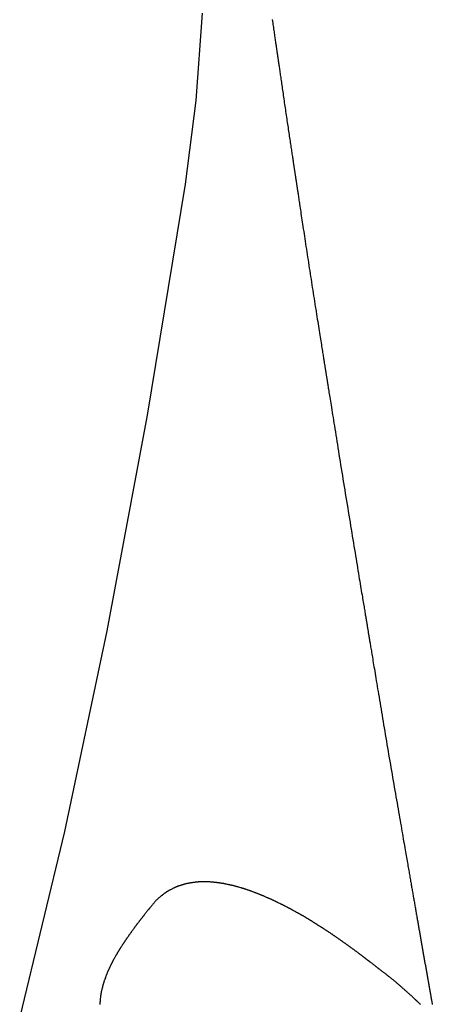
# Model space of a CAD drawing. Header units: millimetres. Extents: x -4577 to 1032787, y -66234 to 201209.
# Tile 132 of 256: x 4371.4 to 4372.79, y -8946.66 to -8943.35. Entities that reach past the tile are written whole.
import ezdxf

# ---------------------------------------------------------------- set-up
doc = ezdxf.new("R2010")
doc.units = ezdxf.units.MM
doc.linetypes.add('510_5_2OG_ELT_1004$0$11-07-22_DS_2OG$0$AUSGEZOGEN', pattern=[0])
doc.layers.add('510_5_2OG_ELT_1004$0$11-07-22_DS_2OG$0$EBENE_1', color=8, linetype='510_5_2OG_ELT_1004$0$11-07-22_DS_2OG$0$AUSGEZOGEN')

# ---------------------------------------------------------------- blocks, each defined once
blk = doc.blocks.new('510_5_2OG_ELT_1004')
at = {"layer": '510_5_2OG_ELT_1004$0$11-07-22_DS_2OG$0$EBENE_1'}
for p, q in [((4372.0114, -8943.277), (4371.9903, -8943.5702)), ((4371.9903, -8943.5702), (4371.9542, -8943.8515)), ((4371.9542, -8943.8515), (4371.8263, -8944.6282)), ((4371.8263, -8944.6282), (4371.6911, -8945.3532)), ((4371.6911, -8945.3532), (4371.5485, -8946.027)), ((4371.5485, -8946.027), (4371.3981, -8946.6501))]:
    blk.add_line(p, q, dxfattribs=at)
for points in [[(4372.2472, -8943.2984), (4372.248, -8943.3039), (4372.2488, -8943.3092), (4372.2495, -8943.3145), (4372.2503, -8943.3197), (4372.251, -8943.3248), (4372.2517, -8943.3298), (4372.2524, -8943.3346), (4372.2531, -8943.3394), (4372.2538, -8943.3441), (4372.2545, -8943.3486), (4372.2551, -8943.353), (4372.2557, -8943.3572), (4372.2563, -8943.3613), (4372.2569, -8943.3652), (4372.2574, -8943.369), (4372.2579, -8943.3727), (4372.2584, -8943.3761), (4372.2589, -8943.3794), (4372.2593, -8943.3825), (4372.2598, -8943.3854), (4372.2602, -8943.3881), (4372.2605, -8943.3906), (4372.2609, -8943.393), (4372.2612, -8943.3951), (4372.2615, -8943.3972), (4372.2618, -8943.3991), (4372.262, -8943.4008), (4372.2622, -8943.4024), (4372.2624, -8943.4039), (4372.2626, -8943.4052), (4372.2628, -8943.4064), (4372.263, -8943.4075), (4372.2632, -8943.4094), (4372.2635, -8943.4109), (4372.2638, -8943.4129), (4372.264, -8943.4147), (4372.2642, -8943.416), (4372.2644, -8943.4176), (4372.2646, -8943.4188), (4372.265, -8943.4213), (4372.2651, -8943.4223), (4372.2653, -8943.4235), (4372.2655, -8943.4247), (4372.2657, -8943.4261), (4372.2659, -8943.4276), (4372.2661, -8943.4293), (4372.2664, -8943.4311), (4372.2667, -8943.4331), (4372.267, -8943.4352), (4372.2673, -8943.4375), (4372.2677, -8943.4399), (4372.268, -8943.4425), (4372.2684, -8943.4454), (4372.2689, -8943.4484), (4372.2694, -8943.4516), (4372.2698, -8943.455), (4372.2704, -8943.4586), (4372.2709, -8943.4624), (4372.2715, -8943.4663), (4372.2721, -8943.4704), (4372.2727, -8943.4747), (4372.2733, -8943.4791), (4372.274, -8943.4837), (4372.2747, -8943.4884), (4372.2754, -8943.4932), (4372.2761, -8943.4982), (4372.2768, -8943.5033), (4372.2776, -8943.5085), (4372.2784, -8943.5138), (4372.2792, -8943.5192), (4372.28, -8943.5247), (4372.2808, -8943.5302), (4372.2816, -8943.5359), (4372.2824, -8943.5416), (4372.2833, -8943.5474), (4372.2841, -8943.5533), (4372.285, -8943.5592), (4372.2859, -8943.5652), (4372.2868, -8943.5712), (4372.2876, -8943.5772), (4372.2885, -8943.5833), (4372.2894, -8943.5893), (4372.2903, -8943.5954), (4372.2912, -8943.6015), (4372.2921, -8943.6076), (4372.293, -8943.6137), (4372.2939, -8943.6198), (4372.2948, -8943.6259), (4372.2957, -8943.6319), (4372.2966, -8943.638), (4372.2975, -8943.6439), (4372.2984, -8943.6499), (4372.2993, -8943.6558), (4372.3002, -8943.6617), (4372.301, -8943.6675), (4372.3019, -8943.6733), (4372.3028, -8943.679), (4372.3036, -8943.6846), (4372.3044, -8943.6902), (4372.3053, -8943.6957), (4372.3061, -8943.7011), (4372.3069, -8943.7065), (4372.3077, -8943.7117), (4372.3085, -8943.7169), (4372.3092, -8943.7219), (4372.31, -8943.7269), (4372.3107, -8943.7317), (4372.3114, -8943.7364), (4372.3121, -8943.741), (4372.3128, -8943.7455), (4372.3134, -8943.7499), (4372.3141, -8943.7541), (4372.3147, -8943.7582), (4372.3153, -8943.7621), (4372.3158, -8943.7659), (4372.3164, -8943.7695), (4372.3169, -8943.773), (4372.3174, -8943.7764), (4372.3179, -8943.7796), (4372.3184, -8943.7827), (4372.3188, -8943.7857), (4372.3193, -8943.7886), (4372.3197, -8943.7914), (4372.3201, -8943.7941), (4372.3205, -8943.7966), (4372.3208, -8943.7991), (4372.3212, -8943.8015), (4372.3216, -8943.8038), (4372.3219, -8943.806), (4372.3222, -8943.8081), (4372.3225, -8943.8102), (4372.3228, -8943.8122), (4372.3231, -8943.8142), (4372.3234, -8943.8161), (4372.3237, -8943.8179), (4372.324, -8943.8197), (4372.3242, -8943.8215), (4372.3245, -8943.8232), (4372.3247, -8943.8249), (4372.325, -8943.8266), (4372.3252, -8943.8282), (4372.3255, -8943.8299), (4372.3257, -8943.8315), (4372.326, -8943.8331), (4372.3262, -8943.8347), (4372.3265, -8943.8364), (4372.3267, -8943.838), (4372.327, -8943.8397), (4372.3272, -8943.8414), (4372.3275, -8943.8432), (4372.3278, -8943.845), (4372.3281, -8943.8468), (4372.3283, -8943.8488), (4372.3286, -8943.8508), (4372.329, -8943.8529), (4372.3293, -8943.8551), (4372.3296, -8943.8573), (4372.33, -8943.8598), (4372.3304, -8943.8623), (4372.3308, -8943.8649), (4372.3312, -8943.8677), (4372.3316, -8943.8707), (4372.3321, -8943.8737), (4372.3326, -8943.877), (4372.3331, -8943.8804), (4372.3337, -8943.884), (4372.3342, -8943.8878), (4372.3348, -8943.8918), (4372.3355, -8943.896), (4372.3361, -8943.9004), (4372.3368, -8943.905), (4372.3376, -8943.9099), (4372.3383, -8943.915), (4372.3391, -8943.9204), (4372.34, -8943.926), (4372.3409, -8943.9318), (4372.3418, -8943.9379), (4372.3428, -8943.9443), (4372.3437, -8943.9508), (4372.3448, -8943.9576), (4372.3458, -8943.9646), (4372.3469, -8943.9717), (4372.348, -8943.9791), (4372.3492, -8943.9866), (4372.3503, -8943.9943), (4372.3515, -8944.0022), (4372.3527, -8944.0102), (4372.354, -8944.0184), (4372.3552, -8944.0267), (4372.3565, -8944.0351), (4372.3578, -8944.0437), (4372.3592, -8944.0524), (4372.3605, -8944.0611), (4372.3618, -8944.07), (4372.3632, -8944.0789), (4372.3646, -8944.088), (4372.366, -8944.0971), (4372.3674, -8944.1062), (4372.3688, -8944.1154), (4372.3702, -8944.1247), (4372.3717, -8944.134), (4372.3731, -8944.1433), (4372.3746, -8944.1526), (4372.376, -8944.1619), (4372.3775, -8944.1713), (4372.3789, -8944.1806), (4372.3804, -8944.1899), (4372.3818, -8944.1992), (4372.3833, -8944.2084), (4372.3847, -8944.2176), (4372.3861, -8944.2268), (4372.3876, -8944.2358), (4372.389, -8944.2449), (4372.3904, -8944.2538), (4372.3918, -8944.2626), (4372.3932, -8944.2714), (4372.3945, -8944.28), (4372.3959, -8944.2886), (4372.3972, -8944.297), (4372.3985, -8944.3052), (4372.3998, -8944.3134), (4372.4011, -8944.3213), (4372.4023, -8944.3292), (4372.4036, -8944.3368), (4372.4048, -8944.3443), (4372.4059, -8944.3516), (4372.4071, -8944.3587), (4372.4082, -8944.3656), (4372.4092, -8944.3723), (4372.4103, -8944.3788), (4372.4113, -8944.385), (4372.4122, -8944.391), (4372.4131, -8944.3968), (4372.414, -8944.4023), (4372.4149, -8944.4075), (4372.4157, -8944.4125), (4372.4164, -8944.4173), (4372.4171, -8944.4218), (4372.4178, -8944.426), (4372.4185, -8944.4301), (4372.4191, -8944.4339), (4372.4197, -8944.4376), (4372.4202, -8944.441), (4372.4207, -8944.4443), (4372.4212, -8944.4474), (4372.4217, -8944.4503), (4372.4221, -8944.4531), (4372.4226, -8944.4557), (4372.423, -8944.4582), (4372.4233, -8944.4605), (4372.4237, -8944.4627), (4372.424, -8944.4648), (4372.4243, -8944.4668), (4372.4246, -8944.4687), (4372.4249, -8944.4705), (4372.4252, -8944.4723), (4372.4255, -8944.4739), (4372.4257, -8944.4755), (4372.426, -8944.4771), (4372.4262, -8944.4786), (4372.4265, -8944.4801), (4372.4267, -8944.4815), (4372.4269, -8944.483), (4372.4271, -8944.4844), (4372.4274, -8944.4858), (4372.4276, -8944.4872), (4372.4278, -8944.4887), (4372.4281, -8944.4902), (4372.4283, -8944.4917), (4372.4286, -8944.4933), (4372.4288, -8944.495), (4372.4291, -8944.4967), (4372.4294, -8944.4986), (4372.4297, -8944.5005), (4372.4301, -8944.5026), (4372.4304, -8944.5048), (4372.4308, -8944.5072), (4372.4312, -8944.5097), (4372.4316, -8944.5124), (4372.4321, -8944.5152), (4372.4326, -8944.5183), (4372.4331, -8944.5215), (4372.4336, -8944.525), (4372.4342, -8944.5287), (4372.4349, -8944.5326), (4372.4355, -8944.5368), (4372.4362, -8944.5412), (4372.437, -8944.5459), (4372.4378, -8944.5509), (4372.4386, -8944.5562), (4372.4395, -8944.5618), (4372.4405, -8944.5678), (4372.4415, -8944.574), (4372.4425, -8944.5807), (4372.4437, -8944.5876), (4372.4448, -8944.5949), (4372.446, -8944.6026), (4372.4473, -8944.6106), (4372.4486, -8944.6188), (4372.45, -8944.6274), (4372.4514, -8944.6363), (4372.4529, -8944.6454), (4372.4544, -8944.6548), (4372.456, -8944.6645), (4372.4575, -8944.6744), (4372.4592, -8944.6845), (4372.4608, -8944.6948), (4372.4625, -8944.7054), (4372.4642, -8944.7161), (4372.466, -8944.727), (4372.4678, -8944.7381), (4372.4696, -8944.7493), (4372.4714, -8944.7607), (4372.4733, -8944.7722), (4372.4751, -8944.7838), (4372.477, -8944.7955), (4372.479, -8944.8074), (4372.4809, -8944.8193), (4372.4828, -8944.8313), (4372.4848, -8944.8433), (4372.4867, -8944.8554), (4372.4887, -8944.8675), (4372.4907, -8944.8796), (4372.4927, -8944.8918), (4372.4947, -8944.904), (4372.4966, -8944.9161), (4372.4986, -8944.9282), (4372.5006, -8944.9403), (4372.5026, -8944.9524), (4372.5045, -8944.9644), (4372.5065, -8944.9763), (4372.5085, -8944.9882), (4372.5104, -8945), (4372.5123, -8945.0117), (4372.5142, -8945.0232), (4372.5161, -8945.0347), (4372.518, -8945.0461), (4372.5199, -8945.0573), (4372.5217, -8945.0684), (4372.5235, -8945.0793), (4372.5253, -8945.0901), (4372.527, -8945.1006), (4372.5287, -8945.1111), (4372.5304, -8945.1213), (4372.5321, -8945.1313), (4372.5337, -8945.141), (4372.5353, -8945.1506), (4372.5369, -8945.1599), (4372.5384, -8945.169), (4372.5398, -8945.1778), (4372.5413, -8945.1864), (4372.5426, -8945.1947), (4372.544, -8945.2027), (4372.5452, -8945.2104), (4372.5465, -8945.2178), (4372.5476, -8945.2249), (4372.5488, -8945.2317), (4372.5499, -8945.2382), (4372.5509, -8945.2445), (4372.5519, -8945.2505), (4372.5529, -8945.2563), (4372.5538, -8945.2618), (4372.5547, -8945.2671), (4372.5555, -8945.2722), (4372.5563, -8945.2771), (4372.5571, -8945.2818), (4372.5579, -8945.2863), (4372.5586, -8945.2906), (4372.5593, -8945.2948), (4372.5599, -8945.2988), (4372.5606, -8945.3027), (4372.5612, -8945.3064), (4372.5618, -8945.31), (4372.5624, -8945.3135), (4372.563, -8945.3169), (4372.5635, -8945.3203), (4372.564, -8945.3235), (4372.5646, -8945.3266), (4372.5651, -8945.3297), (4372.5656, -8945.3328), (4372.5661, -8945.3358), (4372.5666, -8945.3388), (4372.5671, -8945.3417), (4372.5676, -8945.3447), (4372.568, -8945.3476), (4372.5685, -8945.3506), (4372.569, -8945.3535), (4372.5695, -8945.3565), (4372.57, -8945.3596), (4372.5705, -8945.3626), (4372.5711, -8945.3658), (4372.5716, -8945.369), (4372.5721, -8945.3722), (4372.5727, -8945.3756), (4372.5733, -8945.379), (4372.5739, -8945.3826), (4372.5745, -8945.3862), (4372.5751, -8945.39), (4372.5757, -8945.3939), (4372.5764, -8945.398), (4372.5771, -8945.4022), (4372.5778, -8945.4065), (4372.5786, -8945.411), (4372.5794, -8945.4157), (4372.5802, -8945.4206), (4372.581, -8945.4256), (4372.5819, -8945.4309), (4372.5828, -8945.4363), (4372.5837, -8945.442), (4372.5847, -8945.4479), (4372.5857, -8945.4541), (4372.5868, -8945.4605), (4372.5879, -8945.4672), (4372.5891, -8945.4741), (4372.5903, -8945.4813), (4372.5915, -8945.4888), (4372.5928, -8945.4965), (4372.5941, -8945.5044), (4372.5955, -8945.5126), (4372.5969, -8945.5211), (4372.5983, -8945.5297), (4372.5998, -8945.5386), (4372.6013, -8945.5477), (4372.6029, -8945.5569), (4372.6044, -8945.5664), (4372.606, -8945.576), (4372.6077, -8945.5857), (4372.6093, -8945.5957), (4372.611, -8945.6058), (4372.6127, -8945.616), (4372.6145, -8945.6263), (4372.6162, -8945.6368), (4372.618, -8945.6474), (4372.6198, -8945.658), (4372.6216, -8945.6688), (4372.6234, -8945.6796), (4372.6253, -8945.6906), (4372.6271, -8945.7016), (4372.629, -8945.7126), (4372.6309, -8945.7237), (4372.6327, -8945.7348), (4372.6346, -8945.7459), (4372.6365, -8945.7571), (4372.6384, -8945.7683), (4372.6403, -8945.7795), (4372.6422, -8945.7906), (4372.6441, -8945.8018), (4372.646, -8945.8129), (4372.6479, -8945.824), (4372.6498, -8945.835), (4372.6517, -8945.846), (4372.6536, -8945.857), (4372.6555, -8945.8679), (4372.6573, -8945.8787), (4372.6592, -8945.8894), (4372.661, -8945.9), (4372.6629, -8945.9106), (4372.6647, -8945.921), (4372.6665, -8945.9314), (4372.6682, -8945.9416), (4372.67, -8945.9516), (4372.6717, -8945.9616), (4372.6734, -8945.9714), (4372.6751, -8945.981), (4372.6767, -8945.9905), (4372.6783, -8945.9998), (4372.6799, -8946.009), (4372.6815, -8946.0179), (4372.683, -8946.0267), (4372.6845, -8946.0353), (4372.686, -8946.0436), (4372.6874, -8946.0518), (4372.6888, -8946.0597), (4372.6901, -8946.0674), (4372.6914, -8946.0748), (4372.6927, -8946.082), (4372.6939, -8946.089), (4372.6951, -8946.0958), (4372.6962, -8946.1024), (4372.6973, -8946.1087), (4372.6984, -8946.1149), (4372.6994, -8946.1209), (4372.7005, -8946.1267), (4372.7014, -8946.1324), (4372.7024, -8946.1379), (4372.7033, -8946.1432), (4372.7042, -8946.1484), (4372.7051, -8946.1534), (4372.706, -8946.1584), (4372.7068, -8946.1632), (4372.7076, -8946.1679), (4372.7084, -8946.1725), (4372.7092, -8946.177), (4372.71, -8946.1814), (4372.7107, -8946.1857), (4372.7115, -8946.19), (4372.7122, -8946.1942), (4372.7129, -8946.1983), (4372.7136, -8946.2024), (4372.7143, -8946.2064), (4372.7151, -8946.2104), (4372.7157, -8946.2144), (4372.7164, -8946.2184), (4372.7171, -8946.2224), (4372.7178, -8946.2264), (4372.7185, -8946.2303), (4372.7192, -8946.2343), (4372.7199, -8946.2382), (4372.7206, -8946.2422), (4372.7213, -8946.2462), (4372.722, -8946.2501), (4372.7227, -8946.2541), (4372.7233, -8946.258), (4372.724, -8946.2619), (4372.7247, -8946.2658), (4372.7254, -8946.2698), (4372.7261, -8946.2737), (4372.7267, -8946.2776), (4372.7274, -8946.2814), (4372.7281, -8946.2853), (4372.7288, -8946.2892), (4372.7294, -8946.293), (4372.7301, -8946.2968), (4372.7308, -8946.3006), (4372.7314, -8946.3044), (4372.7321, -8946.3082), (4372.7327, -8946.312), (4372.7334, -8946.3157), (4372.734, -8946.3194), (4372.7347, -8946.3231), (4372.7353, -8946.3268), (4372.736, -8946.3305), (4372.7366, -8946.3341), (4372.7372, -8946.3377), (4372.7379, -8946.3413), (4372.7385, -8946.3449), (4372.7391, -8946.3484), (4372.7397, -8946.3519), (4372.7403, -8946.3554), (4372.7409, -8946.3589), (4372.7415, -8946.3624), (4372.7421, -8946.3658), (4372.7427, -8946.3692), (4372.7433, -8946.3726), (4372.7439, -8946.376), (4372.7445, -8946.3794), (4372.7451, -8946.3828), (4372.7457, -8946.3861), (4372.7463, -8946.3894), (4372.7468, -8946.3928), (4372.7474, -8946.3961), (4372.748, -8946.3994), (4372.7486, -8946.4026), (4372.7491, -8946.4059), (4372.7497, -8946.4092), (4372.7503, -8946.4125), (4372.7509, -8946.4157), (4372.7514, -8946.419), (4372.752, -8946.4222), (4372.7526, -8946.4254), (4372.7531, -8946.4287), (4372.7537, -8946.4319), (4372.7543, -8946.4351), (4372.7548, -8946.4384), (4372.7554, -8946.4416), (4372.756, -8946.4448), (4372.7565, -8946.4481), (4372.7571, -8946.4513), (4372.7577, -8946.4545), (4372.7582, -8946.4578), (4372.7588, -8946.461), (4372.7594, -8946.4642), (4372.76, -8946.4675), (4372.7605, -8946.4707), (4372.7611, -8946.4739), (4372.7617, -8946.4772), (4372.7622, -8946.4804), (4372.7628, -8946.4836), (4372.7634, -8946.4869), (4372.764, -8946.4901), (4372.7645, -8946.4933), (4372.7651, -8946.4966), (4372.7657, -8946.4998), (4372.7662, -8946.503), (4372.7668, -8946.5062), (4372.7674, -8946.5095), (4372.768, -8946.5127), (4372.7685, -8946.5159), (4372.7691, -8946.5192), (4372.7697, -8946.5224), (4372.7703, -8946.5256), (4372.7708, -8946.5289), (4372.7714, -8946.5321), (4372.772, -8946.5353), (4372.7725, -8946.5386), (4372.7731, -8946.5418), (4372.7737, -8946.545), (4372.7743, -8946.5482), (4372.7748, -8946.5514), (4372.7754, -8946.5546), (4372.776, -8946.5578), (4372.7765, -8946.5609), (4372.7771, -8946.564), (4372.7776, -8946.5671), (4372.7781, -8946.5701), (4372.7787, -8946.5731), (4372.7792, -8946.5761), (4372.7797, -8946.579), (4372.7802, -8946.5819), (4372.7807, -8946.5847), (4372.7812, -8946.5875), (4372.7817, -8946.5902), (4372.7822, -8946.5929), (4372.7826, -8946.5954), (4372.7831, -8946.598), (4372.7835, -8946.6004), (4372.7839, -8946.6028), (4372.7843, -8946.6051), (4372.7847, -8946.6073), (4372.7851, -8946.6094)], [(4372.7461, -8946.6093), (4372.7447, -8946.608), (4372.7425, -8946.6059), (4372.7417, -8946.6052), (4372.741, -8946.6046), (4372.7402, -8946.6039), (4372.7395, -8946.6032), (4372.7388, -8946.6025), (4372.738, -8946.6018), (4372.7373, -8946.6012), (4372.7365, -8946.6005), (4372.7358, -8946.5998), (4372.735, -8946.5991), (4372.7342, -8946.5983), (4372.7334, -8946.5976), (4372.7326, -8946.5969), (4372.7318, -8946.5961), (4372.731, -8946.5954), (4372.7301, -8946.5946), (4372.7293, -8946.5938), (4372.7284, -8946.593), (4372.7275, -8946.5922), (4372.7266, -8946.5913), (4372.7256, -8946.5904), (4372.7247, -8946.5896), (4372.7237, -8946.5887), (4372.7227, -8946.5877), (4372.7216, -8946.5868), (4372.7206, -8946.5858), (4372.7195, -8946.5848), (4372.7184, -8946.5838), (4372.7172, -8946.5827), (4372.716, -8946.5816), (4372.7148, -8946.5805), (4372.7136, -8946.5793), (4372.7123, -8946.5782), (4372.7109, -8946.5769), (4372.7096, -8946.5757), (4372.7082, -8946.5744), (4372.7068, -8946.5731), (4372.7053, -8946.5718), (4372.7039, -8946.5705), (4372.7024, -8946.5691), (4372.7008, -8946.5677), (4372.6993, -8946.5663), (4372.6977, -8946.5648), (4372.6961, -8946.5634), (4372.6945, -8946.5619), (4372.6928, -8946.5604), (4372.6911, -8946.5589), (4372.6894, -8946.5574), (4372.6877, -8946.5559), (4372.686, -8946.5543), (4372.6842, -8946.5528), (4372.6825, -8946.5512), (4372.6807, -8946.5496), (4372.6789, -8946.5481), (4372.6771, -8946.5465), (4372.6753, -8946.5449), (4372.6735, -8946.5433), (4372.6716, -8946.5417), (4372.6698, -8946.5402), (4372.6679, -8946.5386), (4372.6661, -8946.537), (4372.6642, -8946.5354), (4372.6623, -8946.5339), (4372.6605, -8946.5323), (4372.6586, -8946.5307), (4372.6567, -8946.5292), (4372.6548, -8946.5277), (4372.653, -8946.5261), (4372.6511, -8946.5246), (4372.6492, -8946.5231), (4372.6474, -8946.5216), (4372.6455, -8946.5201), (4372.6437, -8946.5187), (4372.6419, -8946.5172), (4372.6401, -8946.5158), (4372.6383, -8946.5144), (4372.6365, -8946.513), (4372.6347, -8946.5116), (4372.633, -8946.5102), (4372.6313, -8946.5089), (4372.6296, -8946.5075), (4372.6279, -8946.5062), (4372.6263, -8946.505), (4372.6246, -8946.5037), (4372.623, -8946.5025), (4372.6215, -8946.5013), (4372.62, -8946.5001), (4372.6185, -8946.4989), (4372.617, -8946.4978), (4372.6156, -8946.4967), (4372.6142, -8946.4956), (4372.6128, -8946.4946), (4372.6115, -8946.4936), (4372.6102, -8946.4926), (4372.609, -8946.4917), (4372.6078, -8946.4907), (4372.6066, -8946.4898), (4372.6055, -8946.489), (4372.6044, -8946.4881), (4372.6033, -8946.4873), (4372.6023, -8946.4865), (4372.6013, -8946.4857), (4372.6003, -8946.485), (4372.5993, -8946.4842), (4372.5984, -8946.4835), (4372.5975, -8946.4828), (4372.5966, -8946.4822), (4372.5957, -8946.4815), (4372.5949, -8946.4808), (4372.5941, -8946.4802), (4372.5932, -8946.4796), (4372.5917, -8946.4783), (4372.5901, -8946.4772), (4372.5886, -8946.476), (4372.5871, -8946.4749), (4372.5857, -8946.4737), (4372.5842, -8946.4726), (4372.5828, -8946.4715), (4372.5813, -8946.4704), (4372.5798, -8946.4693), (4372.5783, -8946.4681), (4372.5768, -8946.4669), (4372.5745, -8946.4651), (4372.5737, -8946.4645), (4372.5729, -8946.4639), (4372.572, -8946.4633), (4372.5712, -8946.4626), (4372.5704, -8946.462), (4372.5695, -8946.4614), (4372.5687, -8946.4607), (4372.5678, -8946.46), (4372.5669, -8946.4593), (4372.566, -8946.4586), (4372.5651, -8946.4579), (4372.5641, -8946.4572), (4372.5632, -8946.4565), (4372.5622, -8946.4557), (4372.5612, -8946.455), (4372.5602, -8946.4542), (4372.5592, -8946.4534), (4372.5581, -8946.4526), (4372.5571, -8946.4518), (4372.556, -8946.4509), (4372.5549, -8946.4501), (4372.5538, -8946.4492), (4372.5526, -8946.4484), (4372.5515, -8946.4475), (4372.5503, -8946.4466), (4372.5491, -8946.4457), (4372.548, -8946.4448), (4372.5468, -8946.4439), (4372.5455, -8946.443), (4372.5443, -8946.442), (4372.5431, -8946.4411), (4372.5418, -8946.4401), (4372.5406, -8946.4392), (4372.5393, -8946.4382), (4372.538, -8946.4373), (4372.5367, -8946.4363), (4372.5355, -8946.4353), (4372.5342, -8946.4343), (4372.5329, -8946.4334), (4372.5315, -8946.4324), (4372.5302, -8946.4314), (4372.5289, -8946.4304), (4372.5276, -8946.4294), (4372.5263, -8946.4285), (4372.5249, -8946.4275), (4372.5236, -8946.4265), (4372.5223, -8946.4255), (4372.5209, -8946.4245), (4372.5196, -8946.4236), (4372.5183, -8946.4226), (4372.5169, -8946.4216), (4372.5156, -8946.4206), (4372.5143, -8946.4197), (4372.5129, -8946.4187), (4372.5116, -8946.4177), (4372.5102, -8946.4168), (4372.5089, -8946.4158), (4372.5076, -8946.4148), (4372.5062, -8946.4139), (4372.5049, -8946.4129), (4372.5035, -8946.4119), (4372.5022, -8946.411), (4372.5008, -8946.41), (4372.4995, -8946.4091), (4372.4981, -8946.4081), (4372.4968, -8946.4072), (4372.4955, -8946.4062), (4372.4941, -8946.4052), (4372.4928, -8946.4043), (4372.4914, -8946.4033), (4372.4901, -8946.4024), (4372.4887, -8946.4014), (4372.4874, -8946.4005), (4372.486, -8946.3995), (4372.4847, -8946.3986), (4372.4833, -8946.3976), (4372.482, -8946.3967), (4372.4806, -8946.3957), (4372.4793, -8946.3947), (4372.4779, -8946.3938), (4372.4766, -8946.3928), (4372.4752, -8946.3919), (4372.4739, -8946.3909), (4372.4725, -8946.39), (4372.4712, -8946.389), (4372.4698, -8946.3881), (4372.4684, -8946.3871), (4372.4671, -8946.3862), (4372.4657, -8946.3852), (4372.4644, -8946.3843), (4372.463, -8946.3833), (4372.4617, -8946.3824), (4372.4603, -8946.3815), (4372.459, -8946.3805), (4372.4576, -8946.3796), (4372.4562, -8946.3786), (4372.4549, -8946.3777), (4372.4535, -8946.3768), (4372.4522, -8946.3758), (4372.4508, -8946.3749), (4372.4494, -8946.374), (4372.4481, -8946.373), (4372.4467, -8946.3721), (4372.4453, -8946.3712), (4372.444, -8946.3703), (4372.4426, -8946.3693), (4372.4412, -8946.3684), (4372.4398, -8946.3675), (4372.4385, -8946.3666), (4372.4371, -8946.3657), (4372.4357, -8946.3648), (4372.4344, -8946.3639), (4372.433, -8946.363), (4372.4317, -8946.3621), (4372.4303, -8946.3612), (4372.429, -8946.3604), (4372.4277, -8946.3595), (4372.4264, -8946.3587), (4372.4251, -8946.3579), (4372.4238, -8946.357), (4372.4226, -8946.3562), (4372.4214, -8946.3554), (4372.4202, -8946.3547), (4372.419, -8946.3539), (4372.4178, -8946.3532), (4372.4167, -8946.3524), (4372.4156, -8946.3517), (4372.4145, -8946.351), (4372.4134, -8946.3504), (4372.4124, -8946.3497), (4372.4114, -8946.3491), (4372.4104, -8946.3485), (4372.4095, -8946.3479), (4372.4086, -8946.3473), (4372.4069, -8946.3462), (4372.4054, -8946.3453), (4372.4041, -8946.3444), (4372.4028, -8946.3436), (4372.4017, -8946.343), (4372.4008, -8946.3423), (4372.3991, -8946.3413), (4372.3978, -8946.3405), (4372.3968, -8946.3398), (4372.3943, -8946.3382), (4372.3935, -8946.3377), (4372.3925, -8946.3371), (4372.3913, -8946.3364), (4372.3891, -8946.3349), (4372.3882, -8946.3344), (4372.3872, -8946.3337), (4372.3861, -8946.3331), (4372.3849, -8946.3323), (4372.3836, -8946.3315), (4372.3822, -8946.3306), (4372.3807, -8946.3296), (4372.3782, -8946.328), (4372.3774, -8946.3275), (4372.3765, -8946.327), (4372.3756, -8946.3264), (4372.3747, -8946.3258), (4372.3737, -8946.3252), (4372.3728, -8946.3246), (4372.3718, -8946.324), (4372.3708, -8946.3234), (4372.3698, -8946.3228), (4372.3688, -8946.3222), (4372.3678, -8946.3216), (4372.3668, -8946.3209), (4372.3657, -8946.3203), (4372.3647, -8946.3197), (4372.3636, -8946.319), (4372.3626, -8946.3184), (4372.3615, -8946.3178), (4372.3604, -8946.3171), (4372.3594, -8946.3165), (4372.3583, -8946.3158), (4372.3572, -8946.3152), (4372.3561, -8946.3146), (4372.355, -8946.3139), (4372.3539, -8946.3133), (4372.3529, -8946.3127), (4372.3518, -8946.3121), (4372.3507, -8946.3114), (4372.3496, -8946.3108), (4372.3486, -8946.3102), (4372.3475, -8946.3096), (4372.3465, -8946.309), (4372.3454, -8946.3084), (4372.3444, -8946.3079), (4372.3434, -8946.3073), (4372.3424, -8946.3067), (4372.3414, -8946.3062), (4372.3404, -8946.3056), (4372.3394, -8946.3051), (4372.3385, -8946.3046), (4372.3376, -8946.3041), (4372.3366, -8946.3036), (4372.3349, -8946.3026), (4372.3332, -8946.3017), (4372.3316, -8946.3008), (4372.3302, -8946.3), (4372.3288, -8946.2993), (4372.3276, -8946.2986), (4372.3265, -8946.298), (4372.3254, -8946.2974), (4372.3237, -8946.2965), (4372.3223, -8946.2957), (4372.3211, -8946.2951), (4372.3193, -8946.2941), (4372.3169, -8946.2928), (4372.316, -8946.2923), (4372.315, -8946.2918), (4372.3138, -8946.2911), (4372.3125, -8946.2904), (4372.3101, -8946.2891), (4372.3091, -8946.2886), (4372.3081, -8946.288), (4372.307, -8946.2874), (4372.3059, -8946.2868), (4372.3047, -8946.2862), (4372.3035, -8946.2855), (4372.3022, -8946.2848), (4372.3009, -8946.2841), (4372.2996, -8946.2834), (4372.2982, -8946.2827), (4372.2968, -8946.2819), (4372.2954, -8946.2812), (4372.2939, -8946.2804), (4372.2925, -8946.2797), (4372.291, -8946.2789), (4372.2896, -8946.2782), (4372.2881, -8946.2774), (4372.2867, -8946.2767), (4372.2853, -8946.276), (4372.2839, -8946.2753), (4372.2825, -8946.2746), (4372.2812, -8946.2739), (4372.2799, -8946.2733), (4372.2787, -8946.2727), (4372.2775, -8946.2721), (4372.2764, -8946.2715), (4372.2753, -8946.271), (4372.2735, -8946.2701), (4372.272, -8946.2694), (4372.2695, -8946.2681), (4372.2672, -8946.267), (4372.2662, -8946.2666), (4372.265, -8946.2659), (4372.2633, -8946.2651), (4372.2624, -8946.2647), (4372.2614, -8946.2642), (4372.2603, -8946.2636), (4372.2591, -8946.2631), (4372.2579, -8946.2625), (4372.2567, -8946.2619), (4372.2554, -8946.2613), (4372.254, -8946.2606), (4372.2526, -8946.26), (4372.2512, -8946.2593), (4372.2498, -8946.2586), (4372.2484, -8946.258), (4372.2469, -8946.2573), (4372.2455, -8946.2566), (4372.244, -8946.256), (4372.2426, -8946.2553), (4372.2412, -8946.2547), (4372.2398, -8946.254), (4372.2384, -8946.2534), (4372.2371, -8946.2529), (4372.2358, -8946.2523), (4372.2346, -8946.2517), (4372.2334, -8946.2512), (4372.2323, -8946.2508), (4372.2313, -8946.2503), (4372.2294, -8946.2495), (4372.2279, -8946.2489), (4372.2254, -8946.2478), (4372.2231, -8946.2467), (4372.2221, -8946.2463), (4372.2208, -8946.2458), (4372.2192, -8946.2451), (4372.2183, -8946.2447), (4372.2173, -8946.2442), (4372.2162, -8946.2438), (4372.2151, -8946.2433), (4372.2139, -8946.2428), (4372.2126, -8946.2423), (4372.2113, -8946.2417), (4372.21, -8946.2412), (4372.2086, -8946.2406), (4372.2073, -8946.24), (4372.2058, -8946.2394), (4372.2044, -8946.2389), (4372.203, -8946.2383), (4372.2016, -8946.2377), (4372.2001, -8946.2372), (4372.1987, -8946.2366), (4372.1973, -8946.2361), (4372.1959, -8946.2355), (4372.1946, -8946.235), (4372.1933, -8946.2345), (4372.192, -8946.234), (4372.1908, -8946.2336), (4372.1896, -8946.2332), (4372.1885, -8946.2327), (4372.1875, -8946.2324), (4372.1857, -8946.2317), (4372.1842, -8946.2312), (4372.1817, -8946.2302), (4372.1783, -8946.229), (4372.1771, -8946.2285), (4372.1746, -8946.2276), (4372.1736, -8946.2273), (4372.1725, -8946.2269), (4372.1714, -8946.2265), (4372.1702, -8946.226), (4372.169, -8946.2256), (4372.1677, -8946.2252), (4372.1664, -8946.2247), (4372.165, -8946.2242), (4372.1637, -8946.2238), (4372.1623, -8946.2233), (4372.1609, -8946.2228), (4372.1595, -8946.2224), (4372.1581, -8946.2219), (4372.1567, -8946.2214), (4372.1553, -8946.221), (4372.1539, -8946.2206), (4372.1525, -8946.2201), (4372.1512, -8946.2197), (4372.1499, -8946.2193), (4372.1487, -8946.219), (4372.1475, -8946.2186), (4372.1463, -8946.2183), (4372.1452, -8946.2179), (4372.1433, -8946.2174), (4372.1417, -8946.2169), (4372.1385, -8946.216), (4372.1351, -8946.215), (4372.1339, -8946.2146), (4372.1315, -8946.2139), (4372.1305, -8946.2136), (4372.1294, -8946.2133), (4372.1283, -8946.213), (4372.1272, -8946.2127), (4372.126, -8946.2124), (4372.1247, -8946.212), (4372.1235, -8946.2117), (4372.1221, -8946.2113), (4372.1208, -8946.2109), (4372.1194, -8946.2106), (4372.1181, -8946.2102), (4372.1167, -8946.2099), (4372.1153, -8946.2096), (4372.1139, -8946.2092), (4372.1126, -8946.2089), (4372.1112, -8946.2086), (4372.1099, -8946.2083), (4372.1086, -8946.208), (4372.1074, -8946.2077), (4372.1061, -8946.2075), (4372.105, -8946.2072), (4372.1038, -8946.207), (4372.1028, -8946.2067), (4372.1009, -8946.2063), (4372.0993, -8946.206), (4372.0962, -8946.2054), (4372.0929, -8946.2047), (4372.0917, -8946.2044), (4372.0902, -8946.2041), (4372.0883, -8946.2038), (4372.0873, -8946.2036), (4372.0862, -8946.2033), (4372.0851, -8946.2031), (4372.0839, -8946.2029), (4372.0827, -8946.2027), (4372.0815, -8946.2024), (4372.0802, -8946.2022), (4372.0789, -8946.202), (4372.0776, -8946.2018), (4372.0763, -8946.2015), (4372.0749, -8946.2013), (4372.0736, -8946.2011), (4372.0722, -8946.2009), (4372.0709, -8946.2007), (4372.0696, -8946.2006), (4372.0683, -8946.2004), (4372.0671, -8946.2002), (4372.0658, -8946.2001), (4372.0646, -8946.1999), (4372.0635, -8946.1998), (4372.0624, -8946.1997), (4372.0604, -8946.1995), (4372.0587, -8946.1993), (4372.0573, -8946.1991), (4372.055, -8946.1989), (4372.0516, -8946.1985), (4372.0503, -8946.1984), (4372.0488, -8946.1982), (4372.0469, -8946.198), (4372.0459, -8946.1979), (4372.0448, -8946.1978), (4372.0437, -8946.1977), (4372.0426, -8946.1976), (4372.0414, -8946.1975), (4372.0401, -8946.1974), (4372.0389, -8946.1973), (4372.0376, -8946.1973), (4372.0363, -8946.1972), (4372.035, -8946.1971), (4372.0337, -8946.197), (4372.0324, -8946.197), (4372.0312, -8946.1969), (4372.0299, -8946.1969), (4372.0286, -8946.1969), (4372.0274, -8946.1969), (4372.0262, -8946.1968), (4372.025, -8946.1968), (4372.0239, -8946.1968), (4372.0229, -8946.1968), (4372.0209, -8946.1968), (4372.0192, -8946.1969), (4372.0178, -8946.1969), (4372.0153, -8946.1969), (4372.012, -8946.1969), (4372.0108, -8946.1969), (4372.0093, -8946.197), (4372.0065, -8946.197), (4372.0055, -8946.197), (4372.0044, -8946.1971), (4372.0033, -8946.1971), (4372.0021, -8946.1972), (4372.0009, -8946.1972), (4371.9997, -8946.1973), (4371.9985, -8946.1973), (4371.9973, -8946.1974), (4371.996, -8946.1975), (4371.9948, -8946.1976), (4371.9935, -8946.1977), (4371.9923, -8946.1978), (4371.9911, -8946.198), (4371.9899, -8946.1981), (4371.9887, -8946.1982), (4371.9876, -8946.1984), (4371.9864, -8946.1985), (4371.9854, -8946.1987), (4371.9834, -8946.1989), (4371.9816, -8946.1992), (4371.9801, -8946.1994), (4371.9773, -8946.1998), (4371.9739, -8946.2003), (4371.9727, -8946.2005), (4371.9712, -8946.2008), (4371.9684, -8946.2012), (4371.9674, -8946.2014), (4371.9664, -8946.2016), (4371.9653, -8946.2018), (4371.9641, -8946.202), (4371.963, -8946.2022), (4371.9618, -8946.2024), (4371.9606, -8946.2027), (4371.9594, -8946.2029), (4371.9582, -8946.2032), (4371.957, -8946.2035), (4371.9559, -8946.2038), (4371.9547, -8946.2041), (4371.9535, -8946.2044), (4371.9523, -8946.2047), (4371.9511, -8946.2051), (4371.9499, -8946.2054), (4371.9488, -8946.2058), (4371.9476, -8946.2061), (4371.9464, -8946.2065), (4371.9452, -8946.2069), (4371.9441, -8946.2072), (4371.9429, -8946.2076), (4371.9417, -8946.208), (4371.9405, -8946.2084), (4371.9394, -8946.2087), (4371.9382, -8946.2091), (4371.937, -8946.2095), (4371.9359, -8946.2099), (4371.9347, -8946.2102), (4371.9335, -8946.2106), (4371.9324, -8946.211), (4371.9312, -8946.2114), (4371.93, -8946.2118), (4371.9289, -8946.2123), (4371.9277, -8946.2127), (4371.9266, -8946.2131), (4371.9254, -8946.2136), (4371.9243, -8946.214), (4371.9232, -8946.2145), (4371.922, -8946.215), (4371.9209, -8946.2155), (4371.9198, -8946.216), (4371.9187, -8946.2165), (4371.9177, -8946.217), (4371.9167, -8946.2175), (4371.9157, -8946.2179), (4371.9147, -8946.2184), (4371.9129, -8946.2193), (4371.9113, -8946.2202), (4371.9099, -8946.2209), (4371.9073, -8946.2223), (4371.905, -8946.2235), (4371.9041, -8946.224), (4371.903, -8946.2246), (4371.9016, -8946.2253), (4371.8999, -8946.2262), (4371.899, -8946.2267), (4371.8981, -8946.2272), (4371.8972, -8946.2278), (4371.8962, -8946.2283), (4371.8952, -8946.2289), (4371.8941, -8946.2295), (4371.8931, -8946.2302), (4371.8921, -8946.2308), (4371.891, -8946.2315), (4371.89, -8946.2321), (4371.889, -8946.2328), (4371.888, -8946.2335), (4371.887, -8946.2342), (4371.886, -8946.2349), (4371.8851, -8946.2356), (4371.8842, -8946.2363), (4371.8833, -8946.237), (4371.8824, -8946.2376), (4371.8816, -8946.2382), (4371.88, -8946.2395), (4371.8786, -8946.2405), (4371.8775, -8946.2415), (4371.8765, -8946.2423), (4371.875, -8946.2434), (4371.8742, -8946.2441), (4371.8715, -8946.2462), (4371.8703, -8946.2472), (4371.8695, -8946.2478), (4371.8686, -8946.2485), (4371.8675, -8946.2494), (4371.8663, -8946.2503), (4371.8651, -8946.2514), (4371.8638, -8946.2525), (4371.8625, -8946.2536), (4371.8612, -8946.2548), (4371.8599, -8946.2561), (4371.8586, -8946.2574), (4371.8573, -8946.2587), (4371.8561, -8946.26), (4371.8549, -8946.2613), (4371.8537, -8946.2627), (4371.8525, -8946.264), (4371.8513, -8946.2654), (4371.8501, -8946.2668), (4371.8489, -8946.2681), (4371.8477, -8946.2695), (4371.8465, -8946.2709), (4371.8454, -8946.2723), (4371.8442, -8946.2736), (4371.843, -8946.275), (4371.8419, -8946.2764), (4371.8407, -8946.2778), (4371.8396, -8946.2792), (4371.8386, -8946.2804), (4371.8376, -8946.2817), (4371.8367, -8946.2828), (4371.8359, -8946.2837), (4371.8345, -8946.2855), (4371.8323, -8946.2882), (4371.8317, -8946.289), (4371.8309, -8946.29), (4371.8301, -8946.2911), (4371.8291, -8946.2923), (4371.828, -8946.2936), (4371.8269, -8946.295), (4371.8258, -8946.2964), (4371.8246, -8946.2979), (4371.8235, -8946.2994), (4371.8223, -8946.3008), (4371.8212, -8946.3022), (4371.8201, -8946.3036), (4371.819, -8946.305), (4371.818, -8946.3063), (4371.817, -8946.3075), (4371.8161, -8946.3087), (4371.8153, -8946.3098), (4371.8144, -8946.3108), (4371.8137, -8946.3118), (4371.8129, -8946.3127), (4371.8122, -8946.3137), (4371.8115, -8946.3146), (4371.8108, -8946.3154), (4371.8101, -8946.3164), (4371.8093, -8946.3173), (4371.8085, -8946.3184), (4371.8076, -8946.3195), (4371.8059, -8946.3217), (4371.8052, -8946.3225), (4371.8045, -8946.3234), (4371.8038, -8946.3244), (4371.803, -8946.3254), (4371.8021, -8946.3265), (4371.8012, -8946.3277), (4371.8002, -8946.3289), (4371.7992, -8946.3302), (4371.7981, -8946.3316), (4371.797, -8946.333), (4371.7958, -8946.3345), (4371.7947, -8946.336), (4371.7935, -8946.3375), (4371.7923, -8946.3391), (4371.7917, -8946.3399), (4371.7911, -8946.3407), (4371.7904, -8946.3415), (4371.7898, -8946.3423), (4371.7892, -8946.3432), (4371.7886, -8946.344), (4371.788, -8946.3448), (4371.7874, -8946.3456), (4371.7867, -8946.3465), (4371.7861, -8946.3473), (4371.7855, -8946.3481), (4371.7849, -8946.3489), (4371.7843, -8946.3498), (4371.7837, -8946.3506), (4371.7831, -8946.3514), (4371.7825, -8946.3522), (4371.7813, -8946.3539), (4371.7802, -8946.3555), (4371.779, -8946.357), (4371.7779, -8946.3586), (4371.7769, -8946.36), (4371.7759, -8946.3615), (4371.7749, -8946.3629), (4371.774, -8946.3642), (4371.7731, -8946.3654), (4371.7723, -8946.3666), (4371.7715, -8946.3677), (4371.7708, -8946.3687), (4371.7702, -8946.3696), (4371.7691, -8946.3711), (4371.7682, -8946.3724), (4371.7674, -8946.3734), (4371.7663, -8946.375), (4371.7655, -8946.3762), (4371.7646, -8946.3775), (4371.7636, -8946.379), (4371.7629, -8946.3799), (4371.7622, -8946.381), (4371.7613, -8946.3822), (4371.7597, -8946.3845), (4371.7591, -8946.3853), (4371.7585, -8946.3862), (4371.7578, -8946.3872), (4371.7571, -8946.3881), (4371.7564, -8946.3892), (4371.7557, -8946.3902), (4371.755, -8946.3912), (4371.7542, -8946.3923), (4371.7535, -8946.3934), (4371.7527, -8946.3945), (4371.752, -8946.3957), (4371.7512, -8946.3968), (4371.7504, -8946.3979), (4371.7497, -8946.3991), (4371.7489, -8946.4002), (4371.7482, -8946.4013), (4371.7475, -8946.4024), (4371.7468, -8946.4035), (4371.7461, -8946.4045), (4371.7454, -8946.4056), (4371.7448, -8946.4066), (4371.7442, -8946.4075), (4371.7436, -8946.4084), (4371.7425, -8946.41), (4371.7417, -8946.4114), (4371.74, -8946.414), (4371.7385, -8946.4163), (4371.738, -8946.4172), (4371.7372, -8946.4183), (4371.7358, -8946.4205), (4371.7353, -8946.4214), (4371.7347, -8946.4223), (4371.7341, -8946.4233), (4371.7335, -8946.4242), (4371.7328, -8946.4253), (4371.7322, -8946.4263), (4371.7315, -8946.4274), (4371.7308, -8946.4285), (4371.7301, -8946.4297), (4371.7295, -8946.4308), (4371.7288, -8946.4319), (4371.7281, -8946.4331), (4371.7274, -8946.4342), (4371.7267, -8946.4354), (4371.7261, -8946.4365), (4371.7254, -8946.4376), (4371.7248, -8946.4387), (4371.7242, -8946.4397), (4371.7236, -8946.4407), (4371.7231, -8946.4417), (4371.7225, -8946.4426), (4371.7216, -8946.4443), (4371.7207, -8946.4458), (4371.7201, -8946.447), (4371.719, -8946.4488), (4371.7177, -8946.4512), (4371.7172, -8946.4521), (4371.7165, -8946.4532), (4371.7157, -8946.4546), (4371.7148, -8946.4563), (4371.7143, -8946.4572), (4371.7138, -8946.4582), (4371.7132, -8946.4592), (4371.7127, -8946.4602), (4371.7121, -8946.4613), (4371.7115, -8946.4624), (4371.7109, -8946.4635), (4371.7103, -8946.4646), (4371.7097, -8946.4657), (4371.7091, -8946.4669), (4371.7085, -8946.468), (4371.7079, -8946.4692), (4371.7074, -8946.4703), (4371.7068, -8946.4715), (4371.7062, -8946.4726), (4371.7057, -8946.4736), (4371.7052, -8946.4747), (4371.7047, -8946.4757), (4371.7042, -8946.4767), (4371.7033, -8946.4785), (4371.7026, -8946.4801), (4371.702, -8946.4815), (4371.7008, -8946.4839), (4371.6992, -8946.4872), (4371.6987, -8946.4884), (4371.698, -8946.4898), (4371.6972, -8946.4915), (4371.6968, -8946.4924), (4371.6964, -8946.4933), (4371.6959, -8946.4943), (4371.6955, -8946.4953), (4371.695, -8946.4964), (4371.6945, -8946.4975), (4371.694, -8946.4986), (4371.6935, -8946.4997), (4371.693, -8946.5009), (4371.6925, -8946.502), (4371.6921, -8946.5032), (4371.6916, -8946.5043), (4371.6911, -8946.5055), (4371.6907, -8946.5066), (4371.6902, -8946.5077), (4371.6898, -8946.5088), (4371.6894, -8946.5099), (4371.689, -8946.5109), (4371.6886, -8946.5119), (4371.688, -8946.5137), (4371.6874, -8946.5153), (4371.6869, -8946.5167), (4371.686, -8946.519), (4371.6848, -8946.5224), (4371.6843, -8946.5236), (4371.6838, -8946.525), (4371.6829, -8946.5276), (4371.6825, -8946.5285), (4371.6822, -8946.5295), (4371.6818, -8946.5306), (4371.6815, -8946.5316), (4371.6811, -8946.5327), (4371.6807, -8946.5338), (4371.6804, -8946.535), (4371.68, -8946.5361), (4371.6797, -8946.5372), (4371.6793, -8946.5384), (4371.679, -8946.5395), (4371.6787, -8946.5407), (4371.6783, -8946.5418), (4371.678, -8946.5429), (4371.6777, -8946.544), (4371.6775, -8946.5451), (4371.6772, -8946.5461), (4371.6767, -8946.548), (4371.6763, -8946.5497), (4371.6759, -8946.5512), (4371.6752, -8946.5542), (4371.6744, -8946.5575), (4371.6741, -8946.5586), (4371.6738, -8946.5601), (4371.6734, -8946.5617), (4371.6729, -8946.5636), (4371.6727, -8946.5646), (4371.6725, -8946.5657), (4371.6723, -8946.5667), (4371.672, -8946.5678), (4371.6718, -8946.5689), (4371.6716, -8946.5701), (4371.6714, -8946.5712), (4371.6712, -8946.5723), (4371.671, -8946.5735), (4371.6708, -8946.5746), (4371.6707, -8946.5758), (4371.6705, -8946.5769), (4371.6703, -8946.578), (4371.6702, -8946.5791), (4371.6701, -8946.5801), (4371.6698, -8946.5821), (4371.6696, -8946.5839), (4371.6695, -8946.5855), (4371.6693, -8946.5868), (4371.6691, -8946.5892), (4371.6688, -8946.5923), (4371.6687, -8946.5934), (4371.6685, -8946.5949), (4371.6684, -8946.5966), (4371.6682, -8946.5984), (4371.6682, -8946.5994), (4371.6681, -8946.6005), (4371.668, -8946.6015), (4371.668, -8946.6026), (4371.6679, -8946.6038), (4371.6679, -8946.6049), (4371.6678, -8946.606), (4371.6678, -8946.6072), (4371.6678, -8946.6083), (4371.6678, -8946.6095)]]:
    blk.add_lwpolyline(points, dxfattribs=at)

msp = doc.modelspace()

# ---------------------------------------------------------------- block references
msp.add_blockref('510_5_2OG_ELT_1004', (0, -0.0503))

doc.saveas('drawing.dxf')
